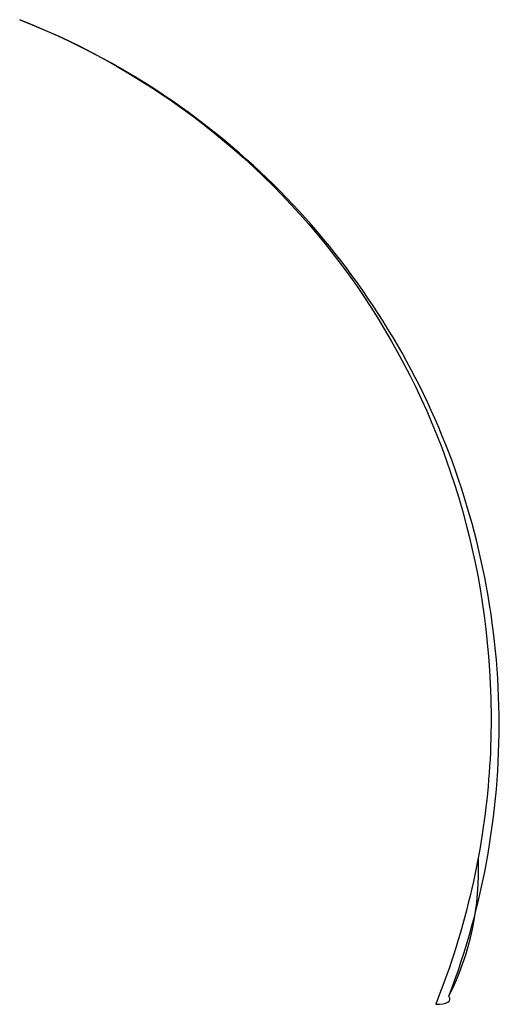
# Model space of a CAD drawing. Header units: millimetres. Extents: x -815 to 1361, y -197 to 515.
# Tile 256 of 256: x 1354.43 to 1360.78, y 501.57 to 514.55. Entities that reach past the tile are written whole.
import ezdxf

# ---------------------------------------------------------------- set-up
doc = ezdxf.new("R2010")
doc.units = ezdxf.units.MM
doc.layers.add('p', color=7, linetype='Continuous', true_color=0x174c48)

msp = doc.modelspace()

# ---------------------------------------------------------------- linework, layer by layer
at = {"layer": 'p', "extrusion": (-0.241405, -0.759339, 0.604258)}
msp.add_arc((1134.211, 1101.368, -282.675), 10, 354.5711, 12.3441, dxfattribs=at)
at = {"layer": 'p', "extrusion": (-0.931381, 0.356068, 0.075797)}
msp.add_arc((-954.286, 786.679, -1034.613), 0.000000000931, 174.0067, 267.7041, dxfattribs=at)
at = {"layer": 'p'}
for points, knots in [([(1354.434, 514.548, 706.749), (1357.983, 513.152, 707.422), (1360.379, 509.833, 708.029), (1360.682, 505, 708.391), (1360.606, 504.06, 708.439), (1360.269, 502.579, 708.479), (1360.112, 502.075, 708.486), (1359.913, 501.578, 708.486)], [0, 0, 0, 0, 0.718254, 0.718254, 0.900698, 0.900698, 1, 1, 1, 1]), ([(1360.086, 501.682, 705.995), (1360.551, 502.897, 705.995), (1360.776, 504.203, 706.015), (1360.713, 506.803, 706.09), (1360.426, 508.096, 706.146), (1359.381, 510.475, 706.286), (1358.624, 511.56, 706.369), (1356.754, 513.359, 706.552), (1355.641, 514.073, 706.65), (1354.434, 514.548, 706.749)], [3, 3, 3, 3, 3.25, 3.25, 3.5, 3.5, 3.75, 3.75, 4, 4, 4, 4])]:
    msp.add_open_spline(points, degree=3, knots=knots, dxfattribs=at)
msp.add_open_spline([(1359.913, 501.578, 708.486), (1360.067, 501.574, 707.665), (1360.126, 501.609, 706.826), (1360.086, 501.682, 705.995)], degree=3, dxfattribs=at)

doc.saveas('drawing.dxf')
